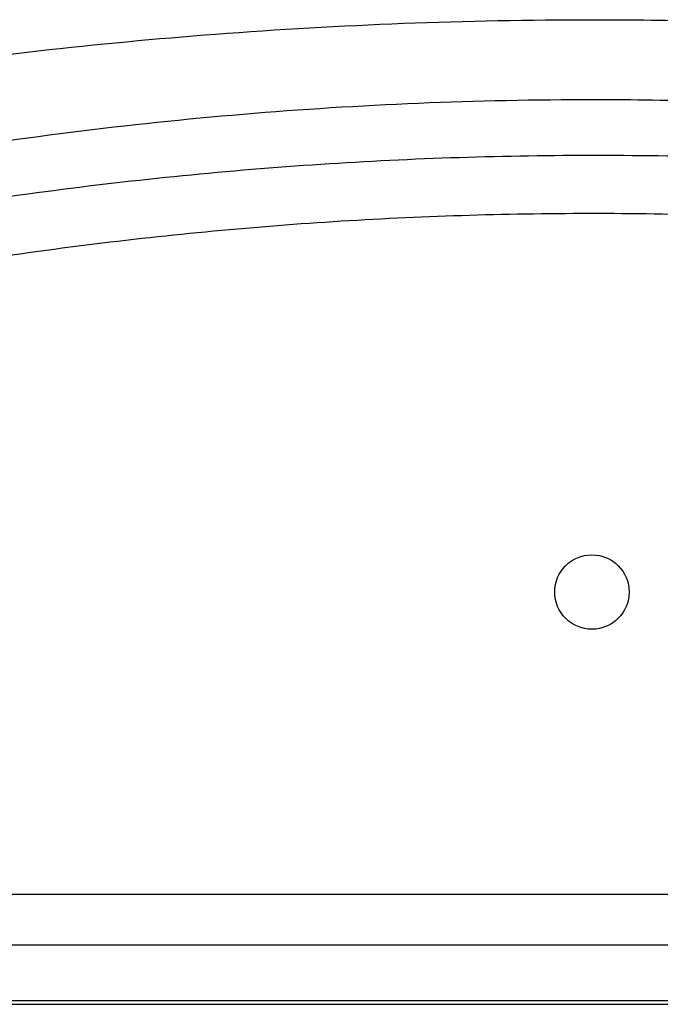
# Model space of a CAD drawing. Header units: millimetres. Extents: x -0.201 to 0.721, y -0.195 to 0.483.
# Tile 5 of 188: x 0.082 to 0.111, y -0.089 to -0.045. Entities that reach past the tile are written whole.
import ezdxf

# ---------------------------------------------------------------- set-up
doc = ezdxf.new("R2010")
doc.units = ezdxf.units.MM

msp = doc.modelspace()

# ---------------------------------------------------------------- linework, layer by layer
at = {"color": 7, "linetype": 'Continuous', "lineweight": 25}
for p, q in [((0.046783, -0.084562), (0.168784, -0.08456)), ((0.043933, -0.086828), (0.171634, -0.086826)), ((0.041058, -0.089319), (0.174509, -0.089316)), ((0.041037, -0.089489), (0.174533, -0.089486))]:
    msp.add_line(p, q, dxfattribs=at)
msp.add_circle((0.107782, -0.071048), 0.001664, dxfattribs=at)
for points, knots in [([(0.059872, -0.05068), (0.062395, -0.050152), (0.067446, -0.049096), (0.075174, -0.047824), (0.083011, -0.046795), (0.091084, -0.046032), (0.099361, -0.045556), (0.106734, -0.045415), (0.114779, -0.045511), (0.121753, -0.045843), (0.128709, -0.046422), (0.13394, -0.046982), (0.139161, -0.047666), (0.144364, -0.048473), (0.14989, -0.049453), (0.153643, -0.050245), (0.155694, -0.050678)], [0, 0, 0, 0, 0.081231, 0.162648, 0.244665, 0.326898, 0.413474, 0.500321, 0.55388, 0.661207, 0.715378, 0.769613, 0.824234, 0.879041, 0.933909, 1, 1, 1, 1]), ([(0.047035, -0.0592), (0.049462, -0.058394), (0.054315, -0.056782), (0.061728, -0.054745), (0.069224, -0.052992), (0.076815, -0.051552), (0.084471, -0.050426), (0.092215, -0.049613), (0.100023, -0.049123), (0.10874, -0.048944), (0.118329, -0.049217), (0.128785, -0.050103), (0.139231, -0.051583), (0.149367, -0.053623), (0.159163, -0.056123), (0.165406, -0.058172), (0.168532, -0.059198)], [0, 0, 0, 0, 0.061998, 0.123995, 0.186303, 0.248611, 0.311231, 0.373852, 0.437285, 0.500831, 0.585123, 0.669682, 0.755062, 0.84072, 0.920247, 1, 1, 1, 1]), ([(0.16645, -0.06112), (0.166055, -0.060988), (0.16408, -0.060326), (0.158912, -0.058703), (0.150858, -0.056526), (0.141058, -0.054449), (0.130392, -0.052785), (0.118857, -0.051709), (0.106484, -0.051391), (0.094104, -0.051896), (0.081797, -0.053217), (0.070183, -0.055275), (0.059269, -0.057888), (0.052501, -0.060044), (0.049117, -0.061122)], [0, 0, 0, 0, 0.010468, 0.052341, 0.136113, 0.220009, 0.303906, 0.407198, 0.510842, 0.614605, 0.718249, 0.82154, 0.91077, 1, 1, 1, 1]), ([(0.164405, -0.063186), (0.160736, -0.062053), (0.153399, -0.059786), (0.142133, -0.057285), (0.130737, -0.055452), (0.119231, -0.054359), (0.107707, -0.054), (0.096212, -0.054369), (0.084777, -0.055461), (0.073423, -0.057289), (0.062169, -0.059788), (0.054831, -0.062055), (0.051162, -0.063188)], [0, 0, 0, 0, 0.1000229, 0.2000419, 0.3003609, 0.4005677, 0.5009057, 0.6005023, 0.6999709, 0.7999278, 0.8999629, 1, 1, 1, 1])]:
    msp.add_open_spline(points, degree=3, knots=knots, dxfattribs=at)

doc.saveas('drawing.dxf')
